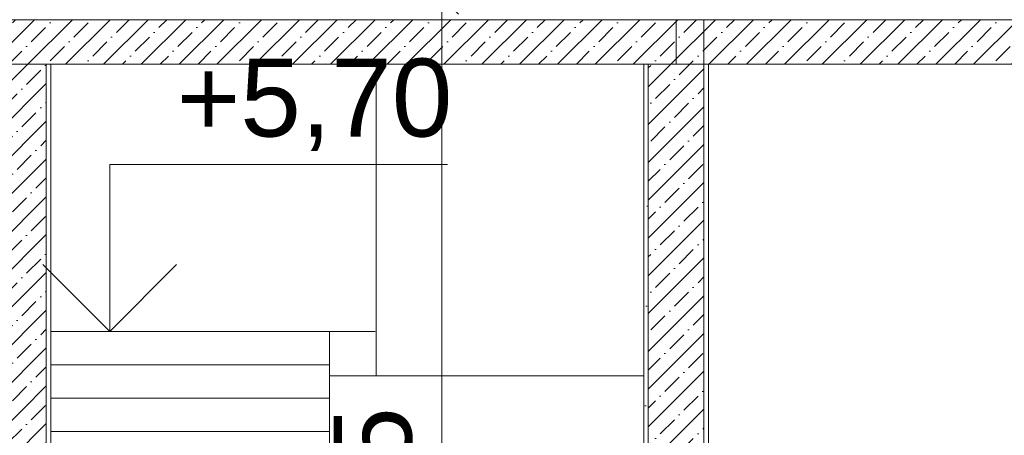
# Model space of a CAD drawing. Header units: millimetres. Extents: x -7244646 to -5701154, y 5723682 to 6071635.
# Tile 46 of 256: x -6383788 to -6379372, y 5745042 to 5746909. Entities that reach past the tile are written whole.
import ezdxf

# ---------------------------------------------------------------- set-up
doc = ezdxf.new("R2010")
doc.units = ezdxf.units.MM
doc.header["$MEASUREMENT"] = 0
for name, color, linetype, lineweight in [('АР-вертикальная связь - Лестница.АР_Ном._пера__120', 7, 'Continuous', 0), ('АР-Стены_внешние_.АР_Ном._пера__120', 7, 'Continuous', 0), ('АР-Стены_внутренние_пилоны.АР_Ном._пера__1', 7, 'Continuous', 0), ('АР-Стены_внутренние_пилоны.АР_Ном._пера__120', 7, 'Continuous', 0), ('АР-Стены_Перегородки_межквартирные_200.АР_Ном._пера__120', 7, 'Continuous', 0), ('АР-Чертеж-Размеры.АР_Ном._пера__1', 7, 'Continuous', 0), ('АР-Чертеж-Размеры.АР_Ном._пера__120', 7, 'Continuous', 0), ('АР-Чертеж-Размеры.АР_Ном._пера__141', 7, 'Continuous', 5), ('Перекрытие_Ном._пера__120', 7, 'Continuous', 0)]:
    doc.layers.add(name, color=color, linetype=linetype, lineweight=lineweight)
doc.layers.add('АР-Чертеж-Размеры.АР', color=7, linetype='Continuous')
doc.styles.add('РЎР“Р•РќР•Р\xa0Р\x98Р\xa0_РЎРўР\x98Р›Р¬_2', font='arial.ttf')
doc.dimstyles.new('СГЕНЕРИР_СТИЛЬ__8', dxfattribs={"dimtxt": 350, "dimasz": 142.5, "dimexe": 0.18, "dimexo": 0.0625, "dimgap": 0, "dimtad": 1, "dimlfac": 0.001, "dimzin": 0, "dimdsep": 46, "dimtxsty": 'РЎР“Р•РќР•Р\xa0Р\x98Р\xa0_РЎРўР\x98Р›Р¬_2', "dimblk": 'ARROWHEAD_6', "dimblk1": 'ARROWHEAD_6', "dimblk2": 'ARROWHEAD_6', "dimcen": 0.09, "dimse1": 1, "dimse2": 1, "dimclrd": 7, "dimclre": 7, "dimclrt": 7, "dimadec": 0, "dimazin": 0, "dimtfac": 1, "dimtdec": 4, "dimtmove": 0, "dimatfit": 3, "dimfxl": 1, "dimtolj": 1, "dimtzin": 0, "dimarcsym": 0})
pattern_1 = [(45, (-7387333.12, 5739809.18), (-84.852814, 84.852814), []), (45, (-7387375.54, 5739851.61), (-84.852814, 84.852814), [90, -30, 0, -30])]

# ---------------------------------------------------------------- blocks, each defined once
blk = doc.blocks.new('Линейный Размер_37_3', base_point=(-6383384.2, 5745509.2))
at = {"layer": 'АР-Чертеж-Размеры.АР_Ном._пера__1', "color": 7, "linetype": 'Continuous', "lineweight": 0}
for p, q in [((-6383384.2, 5745509.2), (-6383384.2, 5746259.2)), ((-6383384.2, 5746259.2), (-6381869.7, 5746259.2)), ((-6383384.2, 5745509.2), (-6383684.2, 5745809.2)), ((-6383084.2, 5745809.2), (-6383384.2, 5745509.2)), ((-6383384.2, 5745509.2), (-6383609.2, 5745509.2)), ((-6383384.2, 5745509.2), (-6383159.2, 5745509.2))]:
    blk.add_line(p, q, dxfattribs=at)
at = {"layer": 'АР-Чертеж-Размеры.АР_Ном._пера__1', "color": 7, "lineweight": 0, "insert": (-6383084.2, 5746319.2), "char_height": 350, "attachment_point": 7, "style": 'РЎР“Р•РќР•Р\xa0Р\x98Р\xa0_РЎРўР\x98Р›Р¬_2'}
blk.add_mtext('\\A1;{\\pql;\\fArial|b0|i0|c204|p0;\\W1.000000;+5,70}', dxfattribs=at)
blk = doc.blocks.new('*D604', base_point=(-7387333.1, 5739809.2))
at = {"layer": 'АР-Чертеж-Размеры.АР_Ном._пера__1', "color": 7, "linetype": 'Continuous', "lineweight": 0, "transparency": 16777216}
for p, q in [((-6381894.9, 5747009.2), (-6381894.9, 5747121.7)), ((-6381754.2, 5747009.2), (-6382035.5, 5747009.2)), ((-6381894.9, 5742359.2), (-6381894.9, 5747009.2)), ((-6381754.2, 5742359.2), (-6382035.5, 5742359.2)), ((-6381894.9, 5742246.7), (-6381894.9, 5742359.2))]:
    blk.add_line(p, q, dxfattribs=at)
at = {"layer": 'АР-Чертеж-Размеры.АР_Ном._пера__141', "color": 7, "linetype": 'Continuous', "lineweight": 5, "transparency": 16777216}
for p, q in [((-6381819.9, 5746934.2), (-6381969.9, 5747084.2)), ((-6381969.9, 5742434.2), (-6381819.9, 5742284.2))]:
    blk.add_line(p, q, dxfattribs=at)
at = {"layer": 'АР-Чертеж-Размеры.АР_Ном._пера__120', "color": 7, "lineweight": 0, "transparency": 16777216, "insert": (-6381964.9, 5744217.1), "char_height": 350, "attachment_point": 7, "rotation": 90, "style": 'РЎР“Р•РќР•Р\xa0Р\x98Р\xa0_РЎРўР\x98Р›Р¬_2'}
blk.add_mtext('\\A1;{\\pql;\\fArial|b0|i0|c204|p0;\\W1.000000;4,65}', dxfattribs=at)
blk = doc.blocks.new('ARROWHEAD_6')
at = {"color": 0, "linetype": 'Continuous', "lineweight": 0}
for p, q in [((-0.5, -0.5), (0.5, 0.5)), ((0, 0), (-1, 0))]:
    blk.add_line(p, q, dxfattribs=at)

msp = doc.modelspace()

# ---------------------------------------------------------------- hatches: boundary and pattern name
at = {"layer": 'АР-Стены_внутренние_пилоны.АР_Ном._пера__1', "linetype": 'Continuous', "lineweight": 0}
h = msp.add_hatch(dxfattribs=at)
h.set_pattern_fill('ЖЕЛЕЗОБЕТОН__PROJECT__0003', style=0, pattern_type=2)
h.set_pattern_definition(pattern_1)
h.paths.add_polyline_path([(-6385862.134, 5746909.18), (-6378784.171, 5746909.18), (-6378784.171, 5746709.18), (-6385862.134, 5746709.18)])
h = msp.add_hatch(dxfattribs=at)
h.set_pattern_fill('ЖЕЛЕЗОБЕТОН__PROJECT__0003', style=0, pattern_type=2)
h.set_pattern_definition(pattern_1)
h.paths.add_polyline_path([(-6383668.774, 5738659.18), (-6383668.774, 5746709.18), (-6383918.777, 5746709.18), (-6383918.774, 5742009.18), (-6383918.774, 5741709.18), (-6383918.774, 5738659.18)])
h = msp.add_hatch(dxfattribs=at)
h.set_pattern_fill('ЖЕЛЕЗОБЕТОН__PROJECT__0003', style=0, pattern_type=2)
h.set_pattern_definition(pattern_1)
h.paths.add_polyline_path([(-6380968.773, 5742409.18), (-6380968.773, 5742224.18), (-6380718.773, 5742224.18), (-6380718.773, 5742409.18), (-6380718.773, 5746709.18), (-6380968.773, 5746709.18), (-6380968.773, 5742779.18), (-6380968.773, 5742579.18)])
at = {"layer": 'АР-Стены_внутренние_пилоны.АР_Ном._пера__1', "linetype": 'Continuous', "lineweight": 5}
h = msp.add_hatch(dxfattribs=at)
h.set_pattern_fill('ШТУКАТУРКА__ГИПС_01_0003', style=0, pattern_type=2)
h.set_pattern_definition([(45, (-7387333.12, 5740159.18), (-111.369318, 111.369318), [0, -105, 0, -157.5]), (110, (-7386983.12, 5740159.18), (148.001588, 53.868173), [0, -77, 0, -133])])
h.paths.add_polyline_path([(-6380988.773, 5742779.18), (-6380968.773, 5742779.18), (-6380968.773, 5746209.18), (-6380988.773, 5746209.18)])

# ---------------------------------------------------------------- linework, layer by layer
at = {"layer": 'АР-вертикальная связь - Лестница.АР_Ном._пера__120', "color": 7, "linetype": 'Continuous', "lineweight": 0}
for p, q in [((-6382193.035, 5745509.18), (-6383648.774, 5745509.18)), ((-6382398.774, 5743869.18), (-6382398.774, 5745509.18)), ((-6383648.774, 5745359.18), (-6382398.774, 5745359.18)), ((-6382398.774, 5745309.18), (-6380988.773, 5745309.18)), ((-6383648.774, 5745209.18), (-6382398.774, 5745209.18)), ((-6383648.774, 5745059.18), (-6382398.774, 5745059.18))]:
    msp.add_line(p, q, dxfattribs=at)
at = {"layer": 'АР-Стены_внешние_.АР_Ном._пера__120', "color": 7, "linetype": 'Continuous', "lineweight": 0}
for p, q in [((-6380843.773, 5746709.18), (-6380843.773, 5746909.18)), ((-6380718.938, 5746909.18), (-6380718.938, 5746709.18)), ((-6380718.938, 5746709.18), (-6380255.243, 5746709.18))]:
    msp.add_line(p, q, dxfattribs=at)
at = {"layer": 'АР-Стены_внутренние_пилоны.АР_Ном._пера__120', "color": 7, "linetype": 'Continuous', "lineweight": 5}
msp.add_line((-6383668.774, 5746709.18), (-6383668.774, 5742224.189), dxfattribs=at)
at = {"layer": 'АР-Стены_внутренние_пилоны.АР_Ном._пера__120', "color": 7, "linetype": 'Continuous', "lineweight": 0}
for p, q in [((-6383648.774, 5746709.18), (-6383648.774, 5742359.172)), ((-6380988.773, 5746709.18), (-6380988.773, 5742359.172)), ((-6380968.773, 5746709.18), (-6380968.773, 5742779.18)), ((-6380698.773, 5746709.18), (-6380698.773, 5742374.18))]:
    msp.add_line(p, q, dxfattribs=at)
at = {"layer": 'АР-Стены_внутренние_пилоны.АР_Ном._пера__120', "color": 7, "linetype": 'Continuous', "lineweight": 5, "flags": 128}
msp.add_lwpolyline([(-6385862.134, 5746909.18), (-6378784.171, 5746909.18), (-6378784.171, 5746709.18), (-6385862.134, 5746709.18)], close=True, dxfattribs=at)
at = {"layer": 'АР-Стены_внутренние_пилоны.АР_Ном._пера__120', "color": 7, "linetype": 'Continuous', "lineweight": 0, "flags": 128}
msp.add_lwpolyline([(-6380718.773, 5746709.18), (-6380718.773, 5742409.18), (-6380718.773, 5742274.18)], dxfattribs=at)
at = {"layer": 'АР-Стены_Перегородки_межквартирные_200.АР_Ном._пера__120', "color": 7, "linetype": 'Continuous', "lineweight": 0}
for p, q in [((-6380235.243, 5746709.18), (-6380255.243, 5746709.18)), ((-6380085.243, 5746709.18), (-6380235.243, 5746709.18)), ((-6379885.251, 5746709.18), (-6380085.243, 5746709.18))]:
    msp.add_line(p, q, dxfattribs=at)
at = {"layer": 'Перекрытие_Ном._пера__120', "color": 7, "linetype": 'Continuous', "lineweight": 0}
msp.add_line((-6382188.821, 5745309.18), (-6382188.821, 5746709.18), dxfattribs=at)

# ---------------------------------------------------------------- block references
at = {"layer": 'АР-Чертеж-Размеры.АР', "color": 7, "linetype": 'Continuous', "lineweight": 0}
msp.add_blockref('Линейный Размер_37_3', (-6383384.193, 5745509.18), dxfattribs=at)

# ---------------------------------------------------------------- dimensions: what is measured, and where the dimension line sits
dim = msp.add_linear_dim(base=(-6381894.859, 5747009.18), p1=(-6381890.438, 5742359.172), p2=(-6381483.464, 5747009.18), angle=90, dimstyle='СГЕНЕРИР_СТИЛЬ__8', dxfattribs=at)
dim.commit()
dim.dimension.update_dxf_attribs({"geometry": '*D604', "text_midpoint": (-6382139.859, 5744670.169), "dimtype": 160, "text_rotation": 90})

doc.saveas('drawing.dxf')
